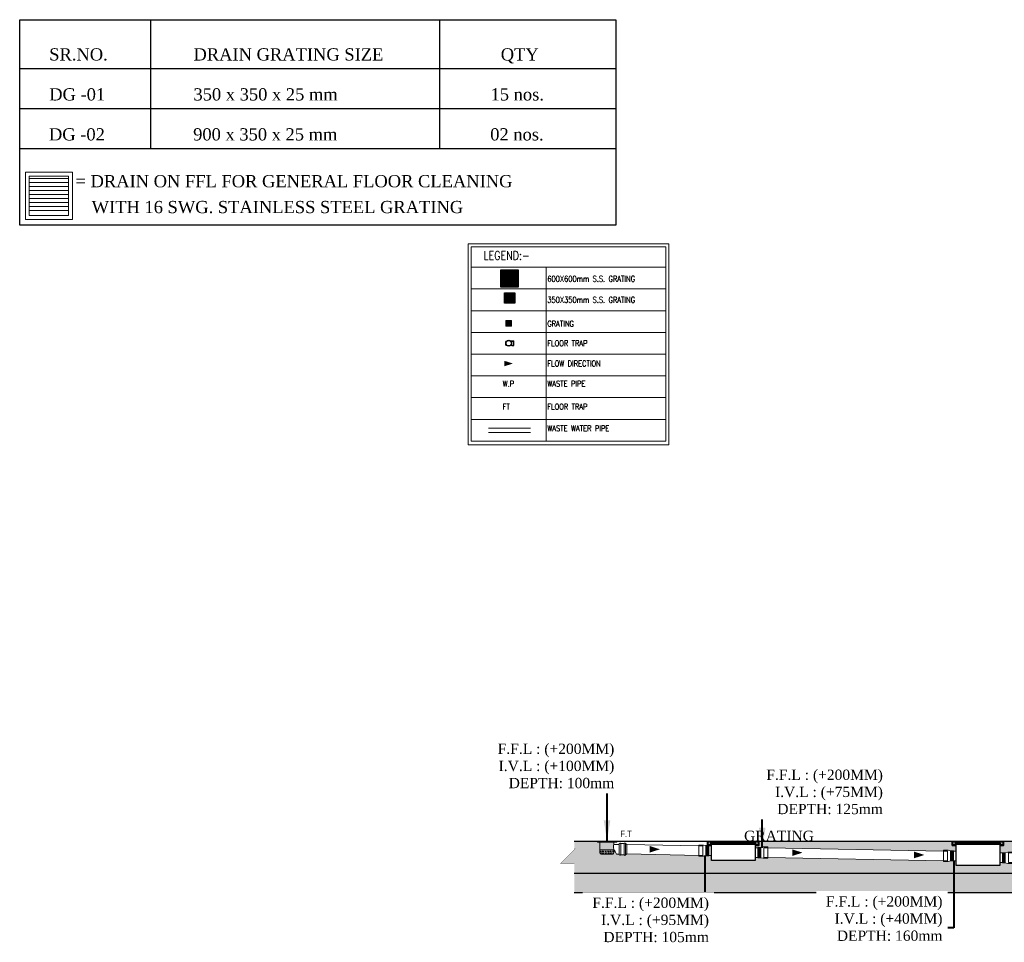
# Model space of a CAD drawing. Header units: inches. Extents: x 119662 to 158499, y 12149 to 20675.
# Tile 5 of 97: x 119662 to 119908, y 17221 to 17451. Entities that reach past the tile are written whole.
import ezdxf
from ezdxf.enums import TextEntityAlignment as Align

# ---------------------------------------------------------------- set-up
doc = ezdxf.new("R2010")
doc.units = ezdxf.units.IN
doc.header["$MEASUREMENT"] = 0
doc.linetypes.add('ACAD_ISO11W100', pattern=[33, 12, -3, 12, -3, 0, -3])
doc.layers.add('00-ABM-GRATING', color=160, linetype='Continuous')
doc.layers.add('SYM-GRATING', color=8, linetype='Continuous')
for name, color, linetype, lineweight in [('00-ABM-TEXT', 7, 'Continuous', 13), ('A-TEXTS', 4, 'Continuous', 0), ('BORDER', 7, 'Continuous', 40), ('CKD Dimensions', 3, 'Continuous', 0), ('eqp', 3, 'Continuous', 9), ('Flow Direction', 1, 'Continuous', 0), ('JMT SOIL PIPE', 4, 'Continuous', 0), ('JMT-P-WASTE', 3, 'Continuous', 0), ('P-Waste', 4, 'ACAD_ISO11W100', 0), ('P2 WASTE', 3, 'Continuous', 0), ('PP-SECTION LINE', 6, 'Continuous', 25), ('PP-TEXT', 7, 'Continuous', 40), ('PP-Waste Pipe', 3, 'Continuous', 25), ('TABLES', 7, 'Continuous', 13), ('WALLS', 7, 'Continuous', 30)]:
    doc.layers.add(name, color=color, linetype=linetype, lineweight=lineweight)
doc.styles.add('$0$JMT_150', font='romans.shx', dxfattribs={"width": 0.8, "height": 270})
doc.styles.get("Standard").update_dxf_attribs({"font": 'times.ttf', "height": 4})
doc.styles.add('TIMES NEW ROMAN', font='times.ttf', dxfattribs={"height": 4})
doc.styles.add('TXT1', font='times.ttf')
doc.styles.add('WMF-Arial1', font='arial.ttf')
doc.dimstyles.new('PP-DIM', dxfattribs={"dimtxt": 4, "dimasz": 1, "dimexe": 1, "dimexo": 1, "dimgap": 0.09, "dimtad": 0, "dimdec": 1, "dimzin": 0, "dimdsep": 46, "dimlunit": 4, "dimtxsty": 'TIMES NEW ROMAN', "dimblk": 'ARCHTICK', "dimcen": 0.09, "dimdle": 1, "dimclrd": 256, "dimclre": 256, "dimclrt": 256, "dimadec": 0, "dimazin": 0, "dimtfac": 1, "dimtdec": 4, "dimtofl": 0, "dimtmove": 1, "dimatfit": 3, "dimfxl": 1, "dimtolj": 1, "dimtzin": 0, "dimlwd": -1, "dimlwe": -1, "dimarcsym": 0})
pattern_1 = [(37.5, (103323.54463, 23202.07072), (-0.0102402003, 0.313224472), [0, -0.2470912, 0, -0.276352, 0, -0.26416]), (7.5, (103323.54463, 23202.0707), (0.287694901, 0.458768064), [0, -0.1332992, 0, -0.2227072, 0, -0.085344]), (327.5, (103323.34468, 23202.07072), (0.506235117, 0.000919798), [0, -0.08128, 0, -0.292608, 0, -0.382016]), (317.5, (103323.3447, 23202.0707), (0.48867613, 0.142674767), [0, -0.04064, 0, -0.1918208, 0, -0.219456])]

# ---------------------------------------------------------------- blocks, each defined once
blk = doc.blocks.new('300 grng')
at = {"layer": 'SYM-GRATING', "color": 151}
for points in [[(-150, -300), (300, -300), (300, 150), (-150, 150)], [(-125, -275), (275, -275), (275, 125), (-125, 125)], [(-70, -275), (-70, 125), (-95, 125), (-95, -275)], [(-25, -275), (-25, 125), (-50, 125), (-50, -275)], [(20, -275), (20, 125), (-5, 125), (-5, -275)], [(65, -275), (65, 125), (40, 125), (40, -275)], [(110, -275), (110, 125), (85, 125), (85, -275)], [(155, -275), (155, 125), (130, 125), (130, -275)], [(200, -275), (200, 125), (175, 125), (175, -275)], [(245, -275), (245, 125), (220, 125), (220, -275)]]:
    blk.add_lwpolyline(points, close=True, dxfattribs=at)
blk = doc.blocks.new('GRATING-PP')
at = {"linetype": 'Continuous', "lineweight": 0}
for p, q in [((-53, -50), (-53, 49)), ((-49, 52), (50, 52)), ((-39, 27), (-41, 27)), ((-41, 27), (-41, 19)), ((-39, 19), (-41, 19)), ((-41, 6), (-41, -7)), ((-39, 6), (-41, 6)), ((-39, 27), (-39, 19)), ((-39, 6), (-39, -7)), ((-36, 16), (-32, 16)), ((-36, 16), (-36, 14)), ((-36, 14), (-32, 14)), ((-32, 11), (-36, 11)), ((-36, 11), (-36, 9)), ((-32, 9), (-36, 9)), ((-32, 9), (-32, 11)), ((-30, 19), (-30, 27)), ((-28, 27), (-30, 27)), ((-30, 19), (-28, 19)), ((-30, -7), (-30, 6)), ((-30, 6), (-28, 6)), ((-28, 19), (-28, 27)), ((-28, -7), (-28, 6)), ((-27, 40), (-27, 38)), ((-19, 40), (-27, 40)), ((-19, 38), (-27, 38)), ((-27, 29), (-27, 27)), ((-27, 29), (-19, 29)), ((-27, 27), (-19, 27)), ((-24, 14), (-24, 19)), ((-22, 19), (-24, 19)), ((-22, 14), (-24, 14)), ((-24, -3), (-24, 2)), ((-22, 2), (-24, 2)), ((-22, 14), (-22, 19)), ((-22, -3), (-22, 2)), ((-19, 38), (-19, 40)), ((-19, 27), (-19, 29)), ((-19, 23), (-15, 23)), ((-19, 21), (-19, 23)), ((-19, 21), (-15, 21)), ((-15, 12), (-19, 12)), ((-19, 12), (-19, 10)), ((-15, 10), (-19, 10)), ((-19, 6), (-15, 6)), ((-19, 4), (-19, 6)), ((-19, 4), (-15, 4)), ((-17, 31), (-17, 36)), ((-15, 36), (-17, 36)), ((-17, 31), (-15, 31)), ((-15, 31), (-15, 36)), ((-15, 23), (-15, 21)), ((-15, 12), (-15, 10)), ((-15, 6), (-15, 4)), ((-13, 19), (-13, 14)), ((-10, 19), (-13, 19)), ((-13, 14), (-10, 14)), ((-13, 2), (-13, -3)), ((-10, 2), (-13, 2)), ((-11, 36), (-11, 31)), ((-9, 36), (-11, 36)), ((-11, 31), (-9, 31)), ((-10, 19), (-10, 14)), ((-10, 2), (-10, -3)), ((-9, 36), (-9, 31)), ((-7, 38), (-7, 40)), ((-7, 40), (7, 40)), ((-7, 38), (7, 38)), ((-7, 29), (7, 29)), ((-7, 29), (-7, 27)), ((-7, 27), (7, 27)), ((-7, 14), (-7, 19)), ((-5, 19), (-7, 19)), ((-5, 14), (-7, 14)), ((-7, -3), (-7, 2)), ((-5, 2), (-7, 2)), ((-5, 14), (-5, 19)), ((-5, -3), (-5, 2)), ((-2, 23), (2, 23)), ((-2, 21), (-2, 23)), ((-2, 21), (2, 21)), ((2, 12), (-2, 12)), ((-2, 12), (-2, 10)), ((2, 10), (-2, 10)), ((-2, 6), (2, 6)), ((-2, 4), (-2, 6)), ((-2, 4), (2, 4)), ((2, 23), (2, 21)), ((2, 12), (2, 10)), ((2, 6), (2, 4)), ((5, 19), (5, 14)), ((7, 19), (5, 19)), ((5, 14), (7, 14)), ((5, 2), (5, -3)), ((7, 2), (5, 2)), ((7, 40), (7, 38)), ((7, 29), (7, 27)), ((7, 19), (7, 14)), ((7, 2), (7, -3)), ((9, 31), (9, 36)), ((11, 36), (9, 36)), ((9, 31), (11, 31)), ((10, 14), (10, 19)), ((13, 19), (10, 19)), ((13, 14), (10, 14)), ((10, -3), (10, 2)), ((13, 2), (10, 2)), ((11, 31), (11, 36)), ((13, 14), (13, 19)), ((13, -3), (13, 2)), ((15, 31), (15, 36)), ((15, 36), (17, 36)), ((17, 31), (15, 31)), ((15, 23), (19, 23)), ((15, 21), (15, 23)), ((15, 21), (19, 21)), ((19, 12), (15, 12)), ((15, 12), (15, 10)), ((19, 10), (15, 10)), ((15, 6), (19, 6)), ((15, 4), (15, 6)), ((15, 4), (19, 4)), ((17, 31), (17, 36)), ((19, 40), (27, 40)), ((19, 38), (19, 40)), ((19, 38), (27, 38)), ((27, 29), (19, 29)), ((19, 27), (19, 29)), ((27, 27), (19, 27)), ((19, 23), (19, 21)), ((19, 12), (19, 10)), ((19, 6), (19, 4)), ((22, 19), (22, 14)), ((24, 19), (22, 19)), ((22, 14), (24, 14)), ((22, 2), (22, -3)), ((24, 2), (22, 2)), ((24, 19), (24, 14)), ((24, 2), (24, -3)), ((27, 40), (27, 38)), ((27, 29), (27, 27)), ((28, 19), (28, 27)), ((28, 27), (30, 27)), ((30, 19), (28, 19)), ((28, -7), (28, 6)), ((30, 6), (28, 6)), ((30, 19), (30, 27)), ((30, -7), (30, 6)), ((36, 16), (32, 16)), ((36, 14), (32, 14)), ((32, 11), (36, 11)), ((32, 9), (32, 11)), ((32, 9), (36, 9)), ((36, 16), (36, 14)), ((36, 11), (36, 9)), ((39, 27), (39, 19)), ((39, 27), (41, 27)), ((39, 19), (41, 19)), ((39, 6), (39, -7)), ((39, 6), (41, 6)), ((41, 27), (41, 19)), ((41, 6), (41, -7)), ((53, 49), (53, -49)), ((49, -53), (-50, -53)), ((-41, -7), (-39, -7)), ((-41, -28), (-41, -20)), ((-39, -20), (-41, -20)), ((-39, -28), (-41, -28)), ((-39, -28), (-39, -20)), ((-36, -10), (-32, -10)), ((-36, -10), (-36, -12)), ((-36, -12), (-32, -12)), ((-36, -18), (-36, -16)), ((-36, -16), (-32, -16)), ((-36, -18), (-32, -18)), ((-32, -10), (-32, -12)), ((-30, -7), (-28, -7)), ((-30, -20), (-28, -20)), ((-30, -20), (-30, -28)), ((-28, -28), (-30, -28)), ((-28, -20), (-28, -28)), ((-27, -28), (-19, -28)), ((-27, -30), (-27, -28)), ((-27, -30), (-19, -30)), ((-27, -41), (-27, -39)), ((-19, -39), (-27, -39)), ((-19, -41), (-27, -41)), ((-22, -3), (-24, -3)), ((-24, -20), (-24, -15)), ((-22, -15), (-24, -15)), ((-22, -20), (-24, -20)), ((-22, -20), (-22, -15)), ((-15, -5), (-19, -5)), ((-19, -5), (-19, -7)), ((-15, -7), (-19, -7)), ((-19, -11), (-15, -11)), ((-19, -13), (-19, -11)), ((-19, -13), (-15, -13)), ((-15, -22), (-19, -22)), ((-19, -22), (-19, -24)), ((-15, -24), (-19, -24)), ((-19, -28), (-19, -30)), ((-19, -39), (-19, -41)), ((-17, -32), (-17, -37)), ((-17, -32), (-15, -32)), ((-15, -37), (-17, -37)), ((-15, -5), (-15, -7)), ((-15, -11), (-15, -13)), ((-15, -22), (-15, -24)), ((-15, -32), (-15, -37)), ((-13, -3), (-10, -3)), ((-13, -15), (-13, -20)), ((-10, -15), (-13, -15)), ((-13, -20), (-10, -20)), ((-11, -37), (-11, -32)), ((-11, -32), (-9, -32)), ((-9, -37), (-11, -37)), ((-10, -15), (-10, -20)), ((-9, -37), (-9, -32)), ((-5, -3), (-7, -3)), ((-7, -20), (-7, -15)), ((-5, -15), (-7, -15)), ((-5, -20), (-7, -20)), ((-7, -28), (7, -28)), ((-7, -30), (-7, -28)), ((-7, -30), (7, -30)), ((7, -39), (-7, -39)), ((-7, -39), (-7, -41)), ((7, -41), (-7, -41)), ((-5, -20), (-5, -15)), ((2, -5), (-2, -5)), ((-2, -5), (-2, -7)), ((2, -7), (-2, -7)), ((-2, -11), (2, -11)), ((-2, -13), (-2, -11)), ((-2, -13), (2, -13)), ((2, -22), (-2, -22)), ((-2, -22), (-2, -24)), ((2, -24), (-2, -24)), ((2, -5), (2, -7)), ((2, -11), (2, -13)), ((2, -22), (2, -24)), ((5, -3), (7, -3)), ((5, -15), (5, -20)), ((7, -15), (5, -15)), ((5, -20), (7, -20)), ((7, -15), (7, -20)), ((7, -30), (7, -28)), ((7, -39), (7, -41)), ((9, -32), (9, -37)), ((9, -32), (11, -32)), ((9, -37), (11, -37)), ((13, -3), (10, -3)), ((10, -20), (10, -15)), ((13, -15), (10, -15)), ((13, -20), (10, -20)), ((11, -32), (11, -37)), ((13, -20), (13, -15)), ((19, -5), (15, -5)), ((15, -5), (15, -7)), ((19, -7), (15, -7)), ((15, -11), (19, -11)), ((15, -13), (15, -11)), ((15, -13), (19, -13)), ((19, -22), (15, -22)), ((15, -22), (15, -24)), ((19, -24), (15, -24)), ((15, -32), (15, -37)), ((17, -32), (15, -32)), ((15, -37), (17, -37)), ((17, -32), (17, -37)), ((19, -5), (19, -7)), ((19, -11), (19, -13)), ((19, -22), (19, -24)), ((27, -28), (19, -28)), ((19, -28), (19, -30)), ((27, -30), (19, -30)), ((19, -39), (19, -41)), ((19, -39), (27, -39)), ((19, -41), (27, -41)), ((22, -3), (24, -3)), ((22, -15), (22, -20)), ((24, -15), (22, -15)), ((22, -20), (24, -20)), ((24, -15), (24, -20)), ((27, -30), (27, -28)), ((27, -41), (27, -39)), ((30, -7), (28, -7)), ((28, -20), (28, -28)), ((30, -20), (28, -20)), ((28, -28), (30, -28)), ((30, -20), (30, -28)), ((36, -10), (32, -10)), ((32, -10), (32, -12)), ((36, -12), (32, -12)), ((36, -16), (32, -16)), ((36, -18), (32, -18)), ((36, -10), (36, -12)), ((36, -18), (36, -16)), ((41, -7), (39, -7)), ((39, -20), (41, -20)), ((39, -28), (39, -20)), ((39, -28), (41, -28)), ((41, -28), (41, -20))]:
    blk.add_line(p, q, dxfattribs=at)
at = {"lineweight": 0}
blk.add_circle((0, 0), 0.124, dxfattribs=at)
at = {"linetype": 'Continuous', "lineweight": 0}
for centre, radius, start, end in [((-49, 49), 3.41, 90, 180), ((-27, 27), 13.4, 90, 180), ((-36, 19), 4.32, 180, 270), ((-36, 6), 4.32, 90, 180), ((-27, 27), 11.4, 90, 180), ((-36, 19), 2.27, 180, 270), ((-36, 6), 2.27, 90, 180), ((-32, 19), 4.32, 270, 360), ((-32, 19), 2.27, 270, 360), ((-32, 6), 4.32, 360, 90), ((-32, 6), 2.27, 360, 90), ((-27, 27), 2.27, 90, 180), ((-27, 27), 0.227, 90, 180), ((-19, 19), 4.32, 90, 180), ((-19, 14), 4.32, 180, 270), ((-19, 2), 4.32, 90, 180), ((-19, 19), 2.27, 90, 180), ((-19, 19), 2.27, 90, 180), ((-19, 14), 2.27, 180, 270), ((-19, 2), 2.27, 90, 180), ((-19, 2), 2.27, 90, 180), ((-19, 36), 4.32, 360, 90), ((-19, 36), 2.27, 360, 90), ((-19, 31), 4.32, 270, 360), ((-19, 31), 2.27, 270, 360), ((-15, 19), 4.32, 360, 90), ((-15, 19), 2.27, 360, 90), ((-15, 14), 2.27, 270, 360), ((-15, 14), 4.32, 270, 0), ((-15, 2), 4.32, 360, 90), ((-15, 2), 2.27, 360, 90), ((-7, 36), 4.32, 90, 180), ((-7, 31), 4.32, 180, 270), ((-7, 36), 2.27, 90, 180), ((-7, 31), 2.27, 180, 270), ((-2, 19), 4.32, 90, 180), ((-2, 14), 4.32, 180, 270), ((-2, 2), 4.32, 90, 180), ((-2, 19), 2.27, 90, 180), ((-2, 19), 2.27, 90, 180), ((-2, 14), 2.27, 180, 270), ((-2, 2), 2.27, 90, 180), ((-2, 2), 2.27, 90, 180), ((2, 19), 4.32, 360, 90), ((2, 19), 2.27, 360, 90), ((2, 14), 2.27, 270, 0), ((2, 14), 4.32, 270, 0), ((2, 2), 4.32, 360, 90), ((2, 2), 2.27, 360, 90), ((7, 36), 4.32, 360, 90), ((7, 36), 2.27, 360, 90), ((7, 31), 4.32, 270, 360), ((7, 31), 2.27, 270, 360), ((15, 19), 4.32, 90, 180), ((15, 14), 4.32, 180, 270), ((15, 2), 4.32, 90, 180), ((15, 19), 2.27, 90, 180), ((15, 14), 2.27, 180, 270), ((15, 2), 2.27, 90, 180), ((15, 2), 2.27, 90, 180), ((19, 36), 4.32, 90, 180), ((19, 31), 4.32, 180, 270), ((19, 36), 2.27, 90, 180), ((19, 31), 2.27, 180, 270), ((19, 19), 4.32, 360, 90), ((19, 19), 2.27, 360, 90), ((19, 14), 2.27, 270, 0), ((19, 14), 4.32, 270, 0), ((19, 2), 4.32, 360, 90), ((19, 2), 2.27, 360, 90), ((27, 27), 13.4, 0, 90), ((27, 27), 11.4, 0, 90), ((27, 27), 2.27, 0, 90), ((27, 27), 0.227, 0, 90), ((32, 19), 4.32, 180, 270), ((32, 6), 4.32, 90, 180), ((32, 19), 2.27, 180, 270), ((32, 6), 2.27, 90, 180), ((36, 19), 2.27, 270, 0), ((36, 19), 4.32, 270, 0), ((36, 6), 4.32, 360, 90), ((36, 6), 2.27, 360, 90), ((50, 49), 2.84, 360, 90), ((-50, -50), 2.49, 171.2591, 278.7567), ((-36, -7), 4.32, 180, 270), ((-36, -20), 4.32, 90, 180), ((-27, -28), 13.4, 180, 270), ((-36, -7), 2.27, 180, 270), ((-36, -20), 2.27, 90, 180), ((-27, -28), 11.4, 180, 270), ((-32, -7), 4.32, 270, 360), ((-32, -7), 2.27, 270, 360), ((-32, -20), 4.32, 360, 90), ((-32, -20), 2.27, 360, 90), ((-27, -28), 2.27, 180, 270), ((-27, -28), 0.227, 180, 270), ((-19, -3), 4.32, 180, 270), ((-19, -15), 4.32, 90, 180), ((-19, -20), 4.32, 180, 270), ((-19, -3), 2.27, 180, 270), ((-19, -15), 2.27, 90, 180), ((-19, -15), 2.27, 90, 180), ((-19, -20), 2.27, 180, 270), ((-19, -32), 4.32, 360, 90), ((-19, -32), 2.27, 360, 90), ((-19, -37), 4.32, 270, 0), ((-19, -37), 2.27, 270, 0), ((-15, -3), 2.27, 270, 360), ((-15, -3), 4.32, 270, 0), ((-15, -15), 4.32, 360, 90), ((-15, -15), 2.27, 360, 90), ((-15, -20), 2.27, 270, 360), ((-15, -20), 4.32, 270, 0), ((-7, -32), 4.32, 90, 180), ((-7, -37), 4.32, 180, 270), ((-7, -32), 2.27, 90, 180), ((-7, -37), 2.27, 180, 270), ((-2, -3), 4.32, 180, 270), ((-2, -15), 4.32, 90, 180), ((-2, -20), 4.32, 180, 270), ((-2, -3), 2.27, 180, 270), ((-2, -15), 2.27, 90, 180), ((-2, -15), 2.27, 90, 180), ((-2, -20), 2.27, 180, 270), ((2, -3), 2.27, 270, 0), ((2, -3), 4.32, 270, 0), ((2, -15), 4.32, 360, 90), ((2, -15), 2.27, 360, 90), ((2, -20), 2.27, 270, 0), ((2, -20), 4.32, 270, 0), ((7, -32), 4.32, 360, 90), ((7, -32), 2.27, 360, 90), ((7, -37), 2.27, 269.679, 359.679), ((7, -37), 4.32, 269.679, 359.679), ((15, -3), 4.32, 180, 270), ((15, -15), 4.32, 90, 180), ((15, -20), 4.32, 180, 270), ((15, -3), 2.27, 180, 270), ((15, -15), 2.27, 90, 180), ((15, -15), 2.27, 90, 180), ((15, -20), 2.27, 180, 270), ((19, -32), 4.32, 90, 180), ((19, -37), 4.32, 180, 270), ((19, -32), 2.27, 90, 180), ((19, -37), 2.27, 180, 270), ((19, -3), 2.27, 270, 0), ((19, -3), 4.32, 270, 0), ((19, -15), 4.32, 360, 90), ((19, -15), 2.27, 360, 90), ((19, -20), 2.27, 270, 0), ((19, -20), 4.32, 270, 0), ((27, -28), 2.27, 270, 360), ((27, -28), 0.227, 270, 360), ((27, -28), 13.4, 270, 360), ((27, -28), 11.4, 270, 360), ((32, -7), 4.32, 180, 270), ((32, -20), 4.32, 90, 180), ((32, -7), 2.27, 180, 270), ((32, -20), 2.27, 90, 180), ((36, -7), 2.27, 270, 0), ((36, -7), 4.32, 270, 0), ((36, -20), 4.32, 360, 90), ((36, -20), 2.27, 360, 90), ((49, -49), 3.41, 270, 360)]:
    blk.add_arc(centre, radius, start, end, dxfattribs=at)
blk = doc.blocks.new('NAHANI TRAP-PP')
at = {"linetype": 'Continuous', "lineweight": 25, "ltscale": 0.005}
for p, q in [((52, 37), (37, 37)), ((54, 33), (41, 33)), ((58, 37), (54, 33)), ((58, -38), (58, 37)), ((58, 37), (91, 37)), ((52, -38), (36, -38)), ((54, -33), (40, -33)), ((58, -38), (54, -33)), ((58, -38), (91, -38))]:
    blk.add_line(p, q, dxfattribs=at)
at = {"linetype": 'Continuous', "lineweight": 25}
for p, q in [((57, 42), (52, 37)), ((57, 42), (91, 42)), ((91, -42), (91, 42)), ((57, -42), (52, -38)), ((57, -42), (91, -42))]:
    blk.add_line(p, q, dxfattribs=at)
at = {"linetype": 'Continuous', "lineweight": 25, "ltscale": 0.005}
for radius in [52.3, 47.9]:
    blk.add_circle((0, 0), radius, dxfattribs=at)
blk = doc.blocks.new('zw$ED55')
at = {"layer": '00-ABM-GRATING', "lineweight": 0}
for p, q in [((20.1, -77.3), (20.1, 1.7)), ((23.1, -77.3), (23.1, 1.7)), ((26.2, -77.3), (26.2, 1.7)), ((29.3, -77.3), (29.3, 1.7)), ((32.3, -77.3), (32.3, 1.7)), ((35.4, -77.3), (35.4, 1.7)), ((38.4, -77.3), (38.4, 1.7)), ((97.9, -81.4), (97.9, 6.4))]:
    blk.add_line(p, q, dxfattribs=at)
at = {"layer": '00-ABM-GRATING', "lineweight": 0, "flags": 128}
blk.add_lwpolyline([(0, -75), (42.5, -75), (42.5, 0), (0, 0)], close=True, dxfattribs=at)
for points in [[(20.1, 1.7), (39.6, 1.7), (61.9, 6.4), (97.9, 6.4)], [(97.9, 6.4), (97.9, 0), (66.4, 0)], [(66.4, -75), (66.4, 0)], [(97.9, -81.4), (97.9, -75), (66.4, -75)], [(20.1, -77.3), (39.6, -77.3), (61.9, -81.4), (97.9, -81.4)]]:
    blk.add_lwpolyline(points, dxfattribs=at)
blk = doc.blocks.new('_ArchTick')
at = {"color": 251, "linetype": 'ByBlock', "const_width": 0.15}
blk.add_lwpolyline([(-0.5, -0.5), (0.5, 0.5)], dxfattribs=at)

msp = doc.modelspace()

# ---------------------------------------------------------------- hatches: boundary and pattern name
at = {"layer": 'BORDER'}
h = msp.add_hatch(dxfattribs=at)
h.set_pattern_fill('ANSI31', color=1, scale=0.004425, style=0)
h.set_pattern_definition([(45, (119599.0452746, 17045.32247506), (-0.0003911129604, 0.0003911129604), [])])
h.paths.add_polyline_path([(119833.67, 17245.82), (119833.64, 17245.82), (119833.64, 17244.89), (119834.58, 17244.89), (119834.57, 17244.92), (119833.67, 17244.92)])
h = msp.add_hatch(dxfattribs=at)
h.set_pattern_fill('ANSI31', color=1, scale=0.004425, style=0)
h.set_pattern_definition([(45, (119600.9724422, 17045.32247506), (-0.0003911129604, 0.0003911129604), [])])
h.paths.add_polyline_path([(119846.35, 17244.94), (119845.5, 17244.94), (119845.49, 17244.92), (119846.39, 17244.92), (119846.39, 17245.82), (119846.35, 17245.82)])
h = msp.add_hatch(dxfattribs=at)
h.set_pattern_fill('ANSI31', color=1, scale=0.004425, style=0)
h.set_pattern_definition([(45, (119659.9847918, 17045.32247506), (-0.0003911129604, 0.0003911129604), [])])
h.paths.add_polyline_path([(119894.61, 17245.82), (119894.57, 17245.82), (119894.57, 17244.89), (119895.52, 17244.89), (119895.51, 17244.92), (119894.61, 17244.92)])
h = msp.add_hatch(dxfattribs=at)
h.set_pattern_fill('ANSI31', color=1, scale=0.004425, style=0)
h.set_pattern_definition([(45, (119661.91195937, 17045.32247506), (-0.0003911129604, 0.0003911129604), [])])
h.paths.add_polyline_path([(119907.29, 17244.94), (119906.44, 17244.94), (119906.43, 17244.92), (119907.33, 17244.92), (119907.33, 17245.82), (119907.29, 17245.82)])
at = {"layer": 'CKD Dimensions', "ltscale": 0.25}
h = msp.add_hatch(dxfattribs=at)
h.set_pattern_fill('AR-SAND', color=251, scale=0.0064)
h.set_pattern_definition(pattern_1)
h.paths.add_polyline_path([(119796.98, 17240.37), (119800.61, 17243.99), (119800.41, 17243.99), (119800.41, 17245.91), (119806.18, 17245.91), (119806.18, 17245.65), (119806.83, 17245.65, 0.414202), (119806.77, 17245.59, 1), (119806.9, 17245.59, 0.414214), (119806.83, 17245.65), (119810.23, 17245.65, 2.414214), (119810.29, 17245.59), (119810.29, 17245.11, 0.240857), (119810.29, 17243.93), (119810.29, 17243.79), (119806.77, 17243.79), (119806.77, 17243.03, 0.414214), (119807.09, 17242.71), (119809.97, 17242.71, 0.414214), (119810.29, 17243.03), (119810.29, 17243.79), (119810.29, 17243.93, 0.051456), (119810.93, 17242.71), (119811.6, 17242.71), (119811.6, 17242.62, 0.787099), (119811.96, 17242.49), (119812.86, 17242.49, 1), (119813.13, 17242.49), (119813.48, 17242.72), (119831.42, 17242.35), (119831.42, 17242.14), (119832.57, 17242.14), (119833.19, 17242.26), (119833.28, 17242.27), (119833.91, 17242.27), (119833.91, 17242.3), (119834.56, 17242.28), (119834.56, 17241.11), (119845.47, 17241.11), (119845.47, 17241.87), (119846.11, 17241.87), (119846.11, 17241.79), (119846.69, 17241.79), (119846.73, 17241.79), (119847.45, 17241.66), (119848.6, 17241.66), (119848.6, 17241.87), (119892.37, 17241.05), (119892.37, 17240.85), (119893.52, 17240.85), (119894.23, 17240.98), (119894.86, 17240.98), (119894.86, 17241.05), (119895.5, 17241.05), (119895.5, 17239.89), (119906.41, 17239.89), (119906.41, 17240.57), (119907.05, 17240.57), (119907.05, 17240.5), (119907.67, 17240.5), (119908.39, 17240.37), (119909.54, 17240.37), (119909.54, 17240.57), (119978.14, 17239.71), (119978.14, 17239.51), (119979.29, 17239.51), (119980, 17239.64), (119980.63, 17239.64), (119980.63, 17239.71), (119981.27, 17239.71), (119981.27, 17237.91), (119800.41, 17237.91), (119800.41, 17240.37)])
h = msp.add_hatch(dxfattribs=at)
h.set_pattern_fill('AR-SAND', color=251, scale=0.0064)
h.set_pattern_definition(pattern_1)
h.paths.add_polyline_path([(119907.38, 17245.91), (119980.3, 17245.91), (119980.3, 17245.72), (119980.3, 17245.08), (119980.3, 17245.08), (119980.3, 17244.84), (119981.27, 17244.84), (119981.27, 17242.11), (119980.63, 17242.11), (119980.63, 17242.16), (119980.53, 17242.16), (119980.43, 17242.16), (119980.34, 17242.16), (119980.24, 17242.16), (119980.14, 17242.16), (119980.04, 17242.16), (119980, 17242.16), (119979.29, 17242.31), (119978.14, 17242.31), (119978.14, 17242.11), (119909.54, 17242.97), (119909.54, 17243.18), (119908.39, 17243.18), (119907.67, 17243.03), (119907.63, 17243.03), (119907.54, 17243.03), (119907.44, 17243.03), (119907.34, 17243.03), (119907.24, 17243.03), (119907.14, 17243.03), (119907.05, 17243.03), (119907.05, 17242.97), (119906.41, 17242.97), (119906.41, 17244.87), (119907.38, 17244.87), (119907.38, 17245.08), (119907.38, 17245.72)])
h.paths.add_polyline_path([(119846.44, 17245.91), (119894.54, 17245.91), (119894.54, 17245.72), (119894.54, 17245.08), (119894.54, 17245.08), (119894.54, 17244.84), (119895.5, 17244.84), (119895.5, 17243.45), (119894.86, 17243.45), (119894.86, 17243.51), (119894.76, 17243.51), (119894.66, 17243.51), (119894.57, 17243.51), (119894.47, 17243.51), (119894.37, 17243.51), (119894.27, 17243.51), (119894.23, 17243.51), (119893.52, 17243.66), (119892.37, 17243.66), (119892.37, 17243.45), (119848.6, 17244.27), (119848.6, 17244.47), (119847.45, 17244.47), (119846.73, 17244.32), (119846.69, 17244.32), (119846.6, 17244.32), (119846.5, 17244.32), (119846.4, 17244.32), (119846.3, 17244.32), (119846.21, 17244.32), (119846.11, 17244.32), (119846.11, 17244.27), (119845.47, 17244.27), (119845.47, 17244.87), (119846.44, 17244.87), (119846.44, 17245.08), (119846.44, 17245.72)])
at = {"layer": 'JMT SOIL PIPE', "linetype": 'Continuous', "ltscale": 2}
h = msp.add_hatch(dxfattribs=at)
h.set_pattern_fill('FLEX', color=4, scale=0.426847, angle=180, style=0)
h.set_pattern_definition([(180, (215208.05426, 39229.70506), (0, 0.3201353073), [0.3201353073, -0.3201353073]), (135, (215207.73413, 39229.70506), (-2e-17, 0.32013530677), [0.0800338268, -0.2926720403, 0.0800338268, -0.4527396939])])
edge = h.paths.add_edge_path()
edge.add_line((119810.29, 17243.79), (119810.29, 17243.03))
edge.add_ellipse((119809.97, 17243.03), major_axis=(-0.226, 0.226), ratio=1, start_angle=135, end_angle=225, ccw=False)
edge.add_line((119809.97, 17242.71), (119807.09, 17242.71))
edge.add_ellipse((119807.09, 17243.03), major_axis=(0.226, 0.226), ratio=1, start_angle=135, end_angle=225, ccw=False)
edge.add_line((119806.77, 17243.03), (119806.77, 17243.79))
edge.add_line((119806.77, 17243.79), (119810.29, 17243.79))
at = {"layer": 'PP-SECTION LINE', "ltscale": 0.25}
h = msp.add_hatch(dxfattribs=at)
h.set_pattern_fill('AR-CONC', color=251, scale=0.032)
h.set_pattern_definition([(50, (106450.406, 13606.463), (5.8299094, -0.5100507), [0.6096, -6.7056]), (355, (106450.406, 13606.463), (-1.1277704, 6.1138126), [0.48768, -5.36448]), (100.451, (106450.892, 13606.4203), (4.70216, 5.603734), [0.51808, -5.69888]), (46.1842, (106450.406, 13608.0884), (8.6745293, -1.3453545), [0.9144, -10.0584]), (96.6356, (106451.129, 13607.976), (7.5969355, 7.917618), [0.77712, -8.54832]), (351.184, (106450.406, 13608.088), (7.5969474, 7.917604), [0.73152, -8.04672]), (21, (106451.219, 13607.682), (4.8516762, -3.2724966), [0.6096, -6.7056]), (326, (106451.219, 13607.682), (1.977665, 5.894015), [0.48768, -5.36448]), (71.4514, (106451.623, 13607.4093), (6.8293277, 2.6215314), [0.51808, -5.69888]), (37.5, (106450.406, 13606.4628), (0.0988353, 2.70576124), [0, -5.299456, 0, -5.44576, 0, -5.3848]), (7.5, (106450.406, 13606.4628), (2.1382292, 3.2057784), [0, -3.104896, 0, -5.177536, 0, -2.05232]), (327.5, (106448.5935, 13606.4628), (4.33889905, -0.1833198), [0, -2.032, 0, -6.33984, 0, -8.41248]), (317.5, (106447.7807, 13606.463), (4.7401338, 0.8136477), [0, -2.6416, 0, -4.210304, 0, -5.97408])])
h.paths.add_polyline_path([(119800.41, 17233.11), (120009.78, 17233.11), (120009.78, 17237.91), (119800.41, 17237.91)])

# ---------------------------------------------------------------- linework, layer by layer
at = {"ltscale": 20}
for p, q in [((119662.26, 17450.58), (119809.74, 17450.58)), ((119694.81, 17450.58), (119694.81, 17418.47)), ((119766.84, 17450.58), (119766.84, 17418.47)), ((119662.26, 17438.39), (119810.72, 17438.39)), ((119662.26, 17428.43), (119810.72, 17428.43)), ((119662.26, 17418.47), (119810.72, 17418.47))]:
    msp.add_line(p, q, dxfattribs=at)
at = {"color": 7}
for p, q in [((119800.41, 17245.91), (120009.84, 17245.91)), ((119807.67, 17245.71), (119810.45, 17245.71)), ((119807.83, 17245.91), (119809.22, 17245.91)), ((119800.41, 17237.91), (120009.84, 17237.91)), ((119800.41, 17233.11), (120009.84, 17233.11))]:
    msp.add_line(p, q, dxfattribs=at)
at = {"ltscale": 20}
msp.add_lwpolyline([(119662.26, 17450.58), (119810.72, 17450.58), (119810.72, 17399.38), (119662.26, 17399.38)], close=True, dxfattribs=at)
at = {"const_width": 0.064, "flags": 128}
msp.add_lwpolyline([(119800.41, 17228.56), (119800.41, 17240.37), (119796.98, 17240.37), (119800.61, 17243.99), (119800.41, 17243.99), (119800.41, 17256.23)], dxfattribs=at)
at = {"layer": '00-ABM-TEXT'}
for p, q in [((119823.21, 17388.9), (119774.73, 17388.9)), ((119823.21, 17388.9), (119774.73, 17388.9)), ((119823.21, 17388.9), (119774.73, 17388.9)), ((119823.21, 17388.9), (119774.73, 17388.9)), ((119793.4, 17345.6), (119793.4, 17388.9)), ((119823.21, 17383.49), (119774.73, 17383.49)), ((119823.21, 17378.05), (119774.73, 17378.05)), ((119823.21, 17372.66), (119774.73, 17372.66)), ((119823.21, 17367.25), (119774.73, 17367.25)), ((119823.21, 17361.84), (119774.73, 17361.84)), ((119823.21, 17356.43), (119774.73, 17356.43)), ((119823.21, 17356.43), (119774.73, 17356.43)), ((119823.21, 17351.01), (119774.73, 17351.01)), ((119823.21, 17351.01), (119774.73, 17351.01)), ((119823.21, 17345.6), (119774.73, 17345.6))]:
    msp.add_line(p, q, dxfattribs=at)
msp.add_lwpolyline([(119823.96, 17344.68), (119773.98, 17344.68), (119773.98, 17394.75), (119823.96, 17394.75)], close=True, dxfattribs=at)
msp.add_lwpolyline([(119774.73, 17345.6), (119774.73, 17394), (119823.21, 17394), (119823.21, 17345.6)], dxfattribs=at)
at = {"layer": 'BORDER', "color": 4}
for p, q in [((119834.34, 17245.25), (119845.7, 17245.25)), ((119895.28, 17245.25), (119906.64, 17245.25))]:
    msp.add_line(p, q, dxfattribs=at)
at = {"layer": 'eqp', "color": 4}
for p, q in [((119663.67, 17412.57), (119663.67, 17400.79)), ((119675.44, 17412.57), (119663.67, 17412.57)), ((119664.65, 17411.59), (119664.65, 17401.78)), ((119674.46, 17411.59), (119664.65, 17411.59)), ((119664.65, 17411.58), (119674.46, 17411.58)), ((119664.65, 17410.98), (119674.46, 17410.98)), ((119674.46, 17401.78), (119674.46, 17411.59)), ((119675.44, 17400.79), (119675.44, 17412.57)), ((119664.65, 17409.99), (119674.46, 17409.99)), ((119664.65, 17408.99), (119674.46, 17408.99)), ((119664.65, 17407.99), (119669.14, 17407.99)), ((119664.65, 17407), (119668.14, 17407)), ((119664.65, 17406), (119668.2, 17406)), ((119668.14, 17407), (119670.97, 17407)), ((119668.2, 17406), (119670.91, 17406)), ((119669.14, 17407.99), (119669.97, 17407.99)), ((119669.97, 17407.99), (119674.46, 17407.99)), ((119670.91, 17406), (119674.46, 17406)), ((119670.97, 17407), (119674.46, 17407)), ((119664.65, 17405), (119674.46, 17405)), ((119664.65, 17404.01), (119674.46, 17404.01)), ((119663.67, 17400.79), (119675.44, 17400.79)), ((119664.65, 17403.01), (119674.46, 17403.01)), ((119664.65, 17401.78), (119674.46, 17401.78))]:
    msp.add_line(p, q, dxfattribs=at)
at = {"layer": 'Flow Direction'}
for points in [[(119785.11, 17364.91, 0, 1.34, 0), (119783.02, 17364.91, 1.34, 1.34, 0)], [(119821.74, 17243.89, 0, 1.64, 0), (119819.18, 17243.89, 1.64, 1.64, 0)], [(119857.25, 17243.05, 0, 1.64, 0), (119854.69, 17243.05, 1.64, 1.64, 0)], [(119887.62, 17242.48, 0, 1.64, 0), (119885.06, 17242.48, 1.64, 1.64, 0)]]:
    msp.add_lwpolyline(points, format="xyseb", dxfattribs=at)
at = {"layer": 'JMT-P-WASTE'}
for p, q in [((119806.77, 17245.59), (119806.77, 17243.03)), ((119810.29, 17245.59), (119810.29, 17245.11)), ((119810.29, 17245.11), (119811.6, 17245.11)), ((119810.29, 17243.93), (119810.29, 17243.03)), ((119807.09, 17242.71), (119809.97, 17242.71)), ((119810.93, 17242.71), (119811.6, 17242.71))]:
    msp.add_line(p, q, dxfattribs=at)
at = {"layer": 'JMT-P-WASTE', "color": 3}
msp.add_line((119806.83, 17245.65), (119810.23, 17245.65), dxfattribs=at)
at = {"layer": 'JMT-P-WASTE', "color": 8}
msp.add_line((119806.77, 17243.79), (119810.29, 17243.79), dxfattribs=at)
at = {"layer": 'JMT-P-WASTE', "color": 3}
for centre, start, end in [((119806.83, 17245.59), 90, 180), ((119810.23, 17245.59), 0, 90)]:
    msp.add_arc(centre, 0.064, start, end, dxfattribs=at)
at = {"layer": 'JMT-P-WASTE'}
for centre, radius, start, end in [((119811.44, 17244.52), 1.29, 152.9157, 207.0843), ((119816.54, 17246.42), 6.73, 201.7105, 213.4929), ((119807.09, 17243.03), 0.32, 180, 270), ((119809.97, 17243.03), 0.32, 270, 0)]:
    msp.add_arc(centre, radius, start, end, dxfattribs=at)
at = {"layer": 'P-Waste', "color": 3}
for p, q in [((119806.89, 17245.91), (119806.89, 17245.89)), ((119806.89, 17245.89), (119807.3, 17245.89)), ((119810.27, 17245.89), (119809.86, 17245.89)), ((119810.27, 17245.91), (119810.27, 17245.89))]:
    msp.add_line(p, q, dxfattribs=at)
msp.add_lwpolyline([(119807.3, 17245.91), (119806.18, 17245.91), (119806.18, 17245.65), (119810.98, 17245.65), (119810.98, 17245.91), (119809.86, 17245.91)], dxfattribs=at)
msp.add_arc((119808.58, 17250.07), 4.35, 252.8979, 287.1021, dxfattribs=at)
at = {"layer": 'P2 WASTE'}
for p, q in [((119779.02, 17348.84), (119789.51, 17348.84)), ((119779.02, 17347.76), (119789.51, 17347.76)), ((119811.96, 17245.32), (119811.96, 17242.49)), ((119811.96, 17245.32), (119812.86, 17245.32)), ((119812.86, 17245.32), (119812.86, 17242.49)), ((119813.13, 17245.32), (119813.13, 17242.49)), ((119813.13, 17245.32), (119813.48, 17245.12)), ((119813.48, 17242.72), (119813.48, 17245.12)), ((119813.48, 17245.12), (119831.43, 17244.75)), ((119848.6, 17244.27), (119892.37, 17243.45)), ((119811.96, 17242.49), (119812.86, 17242.49)), ((119813.13, 17242.49), (119813.48, 17242.72)), ((119813.48, 17242.72), (119831.43, 17242.35)), ((119892.37, 17241.05), (119848.6, 17241.87))]:
    msp.add_line(p, q, dxfattribs=at)
msp.add_lwpolyline([(119811.6, 17245.19), (119811.6, 17243.92), (119811.6, 17242.62)], dxfattribs=at)
for centre, radius, start, end in [((119811.79, 17245.21), 0.198, 33.5152, 186.3402), ((119813, 17245.32), 0.131, 0, 180), ((119811.79, 17242.59), 0.198, 173.6598, 326.4848), ((119813, 17242.49), 0.131, 180, 0)]:
    msp.add_arc(centre, radius, start, end, dxfattribs=at)
at = {"layer": 'SYM-GRATING', "color": 4}
for p, q in [((119833.61, 17244.84), (119833.61, 17245.91)), ((119833.61, 17244.84), (119834.57, 17244.84)), ((119846.44, 17244.87), (119845.5, 17244.87)), ((119846.44, 17244.87), (119846.44, 17245.91)), ((119894.54, 17244.84), (119894.54, 17245.91)), ((119894.54, 17244.84), (119895.51, 17244.84)), ((119907.38, 17244.87), (119906.44, 17244.87)), ((119907.38, 17244.87), (119907.38, 17245.91))]:
    msp.add_line(p, q, dxfattribs=at)
at = {"layer": 'SYM-GRATING', "color": 4, "flags": 128}
for points in [[(119834.56, 17245.64), (119845.47, 17245.64), (119845.47, 17241.11), (119834.56, 17241.11)], [(119895.5, 17245.64), (119906.41, 17245.64), (119906.41, 17239.89), (119895.5, 17239.89)]]:
    msp.add_lwpolyline(points, close=True, dxfattribs=at)
at = {"layer": 'WALLS', "color": 1}
for p, q in [((119833.72, 17245.08), (119833.72, 17245.72)), ((119833.72, 17245.72), (119846.31, 17245.72)), ((119846.31, 17245.08), (119833.72, 17245.08)), ((119841.07, 17245.08), (119840.88, 17245.08)), ((119894.66, 17245.08), (119894.66, 17245.72)), ((119894.66, 17245.72), (119907.25, 17245.72)), ((119907.25, 17245.08), (119894.66, 17245.08)), ((119902.01, 17245.08), (119901.82, 17245.08))]:
    msp.add_line(p, q, dxfattribs=at)
at = {"layer": 'WALLS', "color": 3}
for p, q in [((119840.9, 17245.08), (119840.9, 17245.25)), ((119840.9, 17245.25), (119841.07, 17245.25)), ((119841.07, 17245.25), (119841.07, 17245.08)), ((119901.84, 17245.08), (119901.84, 17245.25)), ((119901.84, 17245.25), (119902.01, 17245.25)), ((119902.01, 17245.25), (119902.01, 17245.08))]:
    msp.add_line(p, q, dxfattribs=at)
at = {"layer": 'WALLS', "color": 1}
for points in [[(119833.72, 17245.72), (119834.34, 17245.72), (119834.34, 17245.08), (119833.72, 17245.08)], [(119834.88, 17245.72), (119835.42, 17245.72), (119835.42, 17245.25), (119834.88, 17245.25)], [(119835.97, 17245.72), (119836.51, 17245.72), (119836.51, 17245.25), (119835.97, 17245.25)], [(119837.07, 17245.72), (119837.6, 17245.72), (119837.6, 17245.25), (119837.07, 17245.25)], [(119838.16, 17245.72), (119838.7, 17245.72), (119838.7, 17245.25), (119838.16, 17245.25)], [(119838.87, 17245.72), (119839.4, 17245.72), (119839.4, 17245.25), (119838.87, 17245.25)], [(119840.1, 17245.72), (119840.64, 17245.72), (119840.64, 17245.25), (119840.1, 17245.25)], [(119841.18, 17245.72), (119841.71, 17245.72), (119841.71, 17245.25), (119841.18, 17245.25)], [(119842.27, 17245.72), (119842.81, 17245.72), (119842.81, 17245.25), (119842.27, 17245.25)], [(119843.36, 17245.72), (119843.9, 17245.72), (119843.9, 17245.25), (119843.36, 17245.25)], [(119844.45, 17245.72), (119844.99, 17245.72), (119844.99, 17245.25), (119844.45, 17245.25)], [(119894.66, 17245.72), (119895.28, 17245.72), (119895.28, 17245.08), (119894.66, 17245.08)], [(119895.82, 17245.72), (119896.36, 17245.72), (119896.36, 17245.25), (119895.82, 17245.25)], [(119896.91, 17245.72), (119897.45, 17245.72), (119897.45, 17245.25), (119896.91, 17245.25)], [(119898.01, 17245.72), (119898.54, 17245.72), (119898.54, 17245.25), (119898.01, 17245.25)], [(119899.1, 17245.72), (119899.63, 17245.72), (119899.63, 17245.25), (119899.1, 17245.25)], [(119899.81, 17245.72), (119900.34, 17245.72), (119900.34, 17245.25), (119899.81, 17245.25)], [(119901.04, 17245.72), (119901.58, 17245.72), (119901.58, 17245.25), (119901.04, 17245.25)], [(119902.11, 17245.72), (119902.65, 17245.72), (119902.65, 17245.25), (119902.11, 17245.25)], [(119903.21, 17245.72), (119903.74, 17245.72), (119903.74, 17245.25), (119903.21, 17245.25)], [(119904.3, 17245.72), (119904.84, 17245.72), (119904.84, 17245.25), (119904.3, 17245.25)], [(119905.39, 17245.72), (119905.93, 17245.72), (119905.93, 17245.25), (119905.39, 17245.25)]]:
    msp.add_lwpolyline(points, close=True, dxfattribs=at)

# ---------------------------------------------------------------- block references
at = {"layer": 'PP-Waste Pipe', "ltscale": 0.25}
for name, p, xscale, yscale, zscale, rotation in [('GRATING-PP', (119784.06, 17374.93), 0.01396356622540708, 0.01396356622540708, 0.01396356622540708, 89.99999999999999), ('NAHANI TRAP-PP', (119784.07, 17369.96), 0.014010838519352, 0.014010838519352, 0.014010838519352, 359.9999999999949)]:
    msp.add_blockref(name, p, dxfattribs=dict(at, xscale=xscale, yscale=yscale, zscale=zscale, rotation=rotation))
at = {"layer": 'SYM-GRATING', "rotation": 180}
for p, xscale, yscale, zscale in [((119783.52, 17385.41), -0.009621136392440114, 0.009621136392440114, 0.009621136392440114), ((119783.9, 17380.83), -0.005612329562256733, 0.005612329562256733, 0.005612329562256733)]:
    msp.add_blockref('300 grng', p, dxfattribs=dict(at, xscale=xscale, yscale=yscale, zscale=zscale))
at = {"layer": 'SYM-GRATING', "color": 4, "yscale": 0.03200000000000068, "zscale": 0.03200000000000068}
for p, xscale in [((119834.56, 17244.75), -0.03200000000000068), ((119845.47, 17244.27), 0.03200000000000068), ((119895.5, 17243.45), -0.03200000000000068), ((119906.41, 17242.97), 0.03200000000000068)]:
    msp.add_blockref('zw$ED55', p, dxfattribs=dict(at, xscale=xscale))

# ---------------------------------------------------------------- texts
at = {"layer": '00-ABM-TEXT', "style": '$0$JMT_150', "width": 0.8}
for s, height, p in [('LEGEND:-', 2.165, (119777.79, 17391.83)), ('600X600mm S.S. GRATING ', 1.4432, (119793.68, 17386.02, 0)), ('350X350mm S.S. GRATING ', 1.4432, (119793.68, 17380.78, 0)), ('GRATING ', 1.443, (119793.68, 17374.83, 0)), ('FLOOR TRAP ', 1.4432, (119793.68, 17369.96, 0)), ('FLOW DIRECTION ', 1.4432, (119793.68, 17364.91, 0)), ('W.P', 1.443, (119782.57, 17359.88, 0)), ('WASTE PIPE', 1.443, (119793.68, 17359.88, 0)), ('FT', 1.443, (119782.57, 17354.17, 0)), ('FLOOR TRAP ', 1.4432, (119793.68, 17354.17, 0)), ('WASTE WATER PIPE', 1.4432, (119793.68, 17348.76, 0))]:
    msp.add_text(s, height=height, dxfattribs=at).set_placement(p, align=Align.MIDDLE_LEFT)
at = {"layer": 'A-TEXTS', "style": 'WMF-Arial1', "width": 0.8}
msp.add_text('F.T', height=1.601, rotation=0.0013, dxfattribs=at).set_placement((119811.91, 17246.94, 0))
at = {"layer": 'PP-TEXT', "insert": (119860.1, 17248.52), "char_height": 2.56, "width": 30.1371, "attachment_point": 3}
msp.add_mtext('GRATING', dxfattribs=at)
at = {"layer": 'TABLES', "style": 'TXT1'}
for s, p in [('SR.NO.', (119669.62, 17440.41)), ('DRAIN GRATING SIZE', (119705.55, 17440.41)), ('QTY', (119782.09, 17440.41)), ('DG -01', (119669.62, 17430.45)), ('350 x 350 x 25 mm', (119705.55, 17430.45)), ('15 nos.', (119779.55, 17430.45)), ('DG -02', (119669.55, 17420.49)), ('900 x 350 x 25 mm', (119705.47, 17420.49)), ('02 nos.', (119779.47, 17420.49)), ('= DRAIN ON FFL FOR GENERAL FLOOR CLEANING', (119676.17, 17408.82)), ('WITH 16 SWG. STAINLESS STEEL GRATING', (119680.18, 17402.38))]:
    msp.add_text(s, height=3.047, dxfattribs=at).set_placement(p)

# ---------------------------------------------------------------- leaders
at = {"layer": 'PP-TEXT'}
for points in [[(119808.56, 17246.08, -2.23), (119808.56, 17262.43, -2.23), (119780.41, 17262.43, -2.23)], [(119847.22, 17244.29), (119847.22, 17256.13), (119869.93, 17256.13)], [(119832.95, 17242.32), (119832.95, 17224.23), (119809.5, 17224.23)], [(119894.95, 17240.99), (119894.95, 17224.36), (119873.16, 17224.35)]]:
    msp.add_leader(points, dimstyle='PP-DIM', override={"dimasz": 5}, dxfattribs=at)

# ---------------------------------------------------------------- next in the draw order: texts
at = {"layer": 'PP-TEXT', "char_height": 2.56, "width": 30.1371, "attachment_point": 3, "bg_fill": 2}
for s, insert in [('F.F.L : (+200MM)\\PI.V.L : (+100MM)\\PDEPTH: 100mm', (119810.37, 17270.21)), ('F.F.L : (+200MM)\\PI.V.L : (+75MM)\\PDEPTH: 125mm', (119877.28, 17263.74)), ('F.F.L : (+200MM)\\PI.V.L : (+95MM)\\PDEPTH: 105mm', (119833.95, 17231.85)), ('F.F.L : (+200MM)\\PI.V.L : (+40MM)\\PDEPTH: 160mm', (119892.12, 17232.18))]:
    msp.add_mtext(s, dxfattribs=dict(at, insert=insert))

doc.saveas('drawing.dxf')
